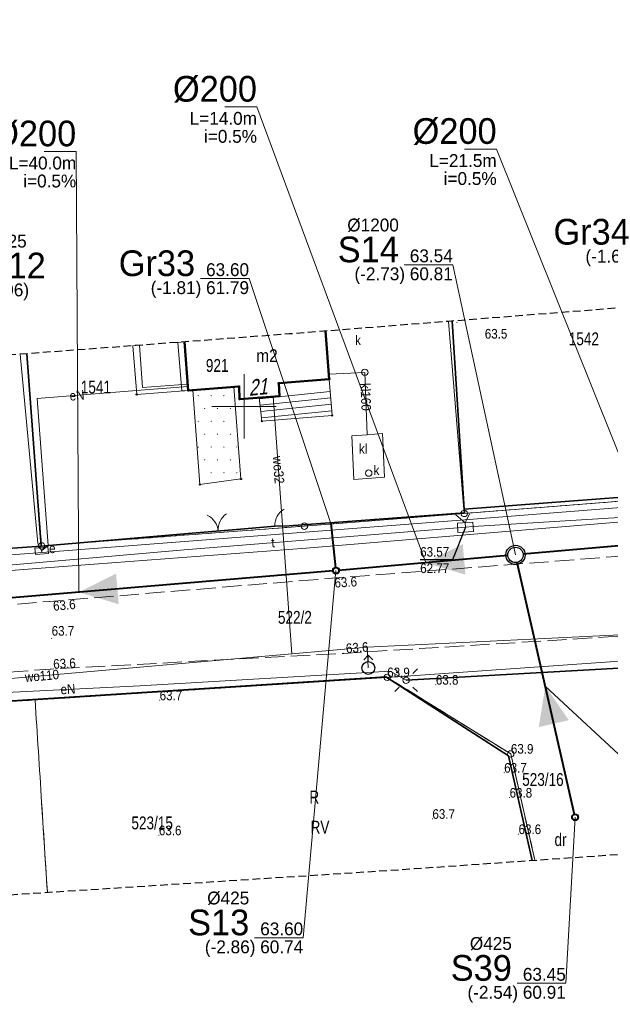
# Model space of a CAD drawing. Header units: metres. Extents: x 6473643 to 6474152, y 5887143 to 5887462.
# Tile 31 of 35: x 6473983 to 6474029, y 5887303 to 5887380. Entities that reach past the tile are written whole.
import ezdxf
from ezdxf.enums import TextEntityAlignment as Align

# ---------------------------------------------------------------- set-up
doc = ezdxf.new("R2010")
doc.units = ezdxf.units.M
doc.header["$MEASUREMENT"] = 0
for name, pattern in [('0.5_0.5', [1, 0.5, -0.5]), ('1.5_0.5', [2, 1.5, -0.5]), ('2', [0.9, 0.6, -0.3]), ('219-500', [0]), ('otob_500', [0]), ('otof_500', [0])]:
    doc.linetypes.add(name, pattern=pattern)
doc.layers.get('0').update_dxf_attribs({"color": 2, "linetype": 'CONTINUOUS', "lineweight": 5})
for name, color, linetype in [('202-punkt graniczny', 7, 'CONTINUOUS'), ('209-oznaczenie konturu klasyfikacyjnego', 7, 'CONTINUOUS'), ('210-oznaczenie konturu użytku gruntowego', 7, 'CONTINUOUS'), ('211-numer działki ewidencyjnej', 7, 'CONTINUOUS'), ('217-kontur klasyfikacyjny', 7, 'CONTINUOUS'), ('218-kontur użytku gruntowego', 7, 'CONTINUOUS'), ('219-działka ewidencyjna', 7, 'CONTINUOUS'), ('238-Punkt adresowy budynku', 7, 'CONTINUOUS'), ('312-budynek ewidencyjny', 7, 'CONTINUOUS'), ('312-oznaczenie budynku ewidencyjnego', 7, 'CONTINUOUS'), ('312-oznaczenie budynku ewidencyjnego-Atr117', 7, 'CONTINUOUS'), ('352-schody', 7, 'CONTINUOUS'), ('brama', 7, 'CONTINUOUS'), ('furtka', 7, 'CONTINUOUS'), ('hydrant', 7, 'CONTINUOUS'), ('jezdnia', 7, 'CONTINUOUS'), ('komora podziemna', 7, 'CONTINUOUS'), ('latarnia', 7, 'CONTINUOUS'), ('obudowa ochronna przewodu', 7, 'CONTINUOUS'), ('ogrodzenie trwałe', 7, 'CONTINUOUS'), ('osadnik  szambo', 7, 'CONTINUOUS'), ('osadnik  szambo-Atr17', 7, 'CONTINUOUS'), ('pikieta naturalna', 7, 'CONTINUOUS'), ('pikieta naturalna-Atr2', 7, 'CONTINUOUS'), ('przewód elektroenergetyczny podziemny', 7, 'CONTINUOUS'), ('przewód elektroenergetyczny podziemny-Atr1', 7, 'CONTINUOUS'), ('przewód gazowy', 7, 'CONTINUOUS'), ('przewód kanalizacyjny', 7, 'CONTINUOUS'), ('przewód kanalizacyjny-Atr1', 7, 'CONTINUOUS'), ('przewód telekomunikacyjny podziemny', 7, 'CONTINUOUS'), ('przewód telekomunikacyjny podziemny-Atr1', 7, 'CONTINUOUS'), ('przewód wodociągowy', 7, 'CONTINUOUS'), ('przewód wodociągowy-Atr1', 7, 'CONTINUOUS'), ('Punkt budynku', 7, 'CONTINUOUS'), ('rzedna', 7, 'CONTINUOUS'), ('rzedna-Atr2', 7, 'CONTINUOUS'), ('rzedna-Atr3', 7, 'CONTINUOUS'), ('SJ_16_Liczby', 7, 'CONTINUOUS'), ('SJ_27_Wymiary', 7, 'CONTINUOUS'), ('SJ_5_Węzły_1', 7, 'CONTINUOUS'), ('studnia kanalizacyjna', 7, 'CONTINUOUS'), ('studnia kanalizacyjna-Atr17', 7, 'CONTINUOUS'), ('szafa elektroenergetyczna lub kontener', 7, 'CONTINUOUS'), ('szafa elektroenergetyczna lub kontener-Atr17', 7, 'CONTINUOUS'), ('taras', 7, 'CONTINUOUS'), ('wjazd do podziemia', 7, 'CONTINUOUS'), ('Wstawianie ramki sekcyjnej z opisem', 7, 'CONTINUOUS'), ('Zakres', 7, 'CONTINUOUS')]:
    doc.layers.add(name, color=color, linetype=linetype)
for name, color, linetype, lineweight in [('SJ_19_Opis_Pz_1', 7, 'CONTINUOUS', 20), ('SJ_26_Teksty', 7, 'CONTINUOUS', 20), ('SJ_28_Linie_odn', 7, 'CONTINUOUS', 20), ('SJ_8_KS_GRAWITA_1', 34, 'CONTINUOUS', 40), ('SJ_8_KS_PRZYŁĄCZA', 40, 'CONTINUOUS', 40)]:
    doc.layers.add(name, color=color, linetype=linetype, lineweight=lineweight)
doc.styles.add('OPISOWY', font='GOTHIC.TTF')
doc.styles.get("Standard").update_dxf_attribs({"font": 'Working1250', "width": 0.75})
doc.linetypes.add('902-500', pattern='A,3.75,0,[1,ksztalty.shx,S=0.5,R=0,X=0,Y=0],3.75', length=7.5)

# ---------------------------------------------------------------- blocks, each defined once
blk = doc.blocks.new('PW02')
at = {"linetype": 'Continuous', "lineweight": 13}
h = blk.add_hatch(color=0, dxfattribs=at)
edge = h.paths.add_edge_path()
edge.add_arc((0, 0), 0.045, 0, 360)
blk = doc.blocks.new('PUNKTBUD')
at = {"color": 0}
blk.add_circle((0, 0), 0.045, dxfattribs=at)
blk = doc.blocks.new('202')
at = {"color": 0, "linetype": 'Continuous', "lineweight": 0}
blk.add_circle((0, 0), 0.25, dxfattribs=at)
blk = doc.blocks.new('PW01')
at = {"linetype": 'Continuous', "lineweight": 13}
h = blk.add_hatch(color=0, dxfattribs=at)
edge = h.paths.add_edge_path()
edge.add_arc((0, 0), 0.045, 0, 360)
blk = doc.blocks.new('US18')
at = {"color": 0, "linetype": 'Continuous', "lineweight": 13}
for p, q in [((-0.5, -0.25), (-0.5, 0.25)), ((-0.5, 0.25), (0.5, 0.25)), ((0.5, -0.25), (0.5, 0.25)), ((-0.5, -0.25), (0.5, -0.25))]:
    blk.add_line(p, q, dxfattribs=at)
blk = doc.blocks.new('OK02')
at = {"color": 0, "linetype": 'Continuous', "lineweight": 0}
for centre, start, end in [((-1.5, 0), 0, 60), ((1.5, 0), 120, 180)]:
    blk.add_arc(centre, 1.5, start, end, dxfattribs=at)
blk = doc.blocks.new('OK04')
at = {"color": 0, "linetype": 'Continuous', "lineweight": 0}
blk.add_arc((1.5, 0.001), 1.5, 120, 180, dxfattribs=at)
blk = doc.blocks.new('US15')
at = {"color": 0, "linetype": 'Continuous', "lineweight": 13}
blk.add_circle((0, 0), 0.25, dxfattribs=at)
blk = doc.blocks.new('SUWH')
at = {"color": 0, "linetype": 'Continuous'}
for p in [(-0.354, 0.646), (0, 0.5), (0.354, 0.646)]:
    blk.add_line(p, (0, 1), dxfattribs=at)
blk.add_circle((0, 0), 0.5, dxfattribs=at)
blk = doc.blocks.new('SM01')
at = {"color": 0, "linetype": 'Continuous', "lineweight": 13}
for p, q in [((-0.53, 0.531), (-0.883, 0.884)), ((0.531, 0.531), (0.884, 0.884)), ((-0.53, -0.53), (-0.883, -0.883)), ((0.531, -0.53), (0.884, -0.883))]:
    blk.add_line(p, q, dxfattribs=at)
blk.add_circle((0, 0), 0.25, dxfattribs=at)

msp = doc.modelspace()

# ---------------------------------------------------------------- linework, layer by layer
at = {"layer": '217-kontur klasyfikacyjny', "color": 3, "linetype": '1.5_0.5', "lineweight": 18, "flags": 128}
for points in [[(6474011.15, 5887328.91), (6473983.73, 5887327.15)], [(6474020.77, 5887322.95), (6474011.15, 5887328.91)], [(6473983.73, 5887327.15), (6473984.686, 5887312.18)], [(6474022.652, 5887314.679), (6474020.77, 5887322.95)]]:
    msp.add_lwpolyline(points, dxfattribs=at)
at = {"layer": '218-kontur użytku gruntowego', "color": 3, "linetype": '0.5_0.5', "lineweight": 18, "flags": 128}
for points in [[(6473984.24, 5887339.14), (6473983.066, 5887354.097)], [(6473983.066, 5887354.097), (6473984.24, 5887339.14)], [(6474017.15, 5887341.67), (6474050.05, 5887344.26)], [(6474050.05, 5887344.26), (6474017.15, 5887341.67)], [(6474004.7, 5887340.68), (6474017.15, 5887341.67)], [(6474017.15, 5887341.67), (6474004.7, 5887340.68)], [(6473984.24, 5887339.14), (6474004.7, 5887340.68)], [(6474004.7, 5887340.68), (6473984.24, 5887339.14)], [(6473952.34, 5887336.73), (6473984.24, 5887339.14)], [(6473984.24, 5887339.14), (6473952.34, 5887336.73)], [(6474011.15, 5887328.91), (6473983.73, 5887327.15)], [(6473983.73, 5887327.15), (6474011.15, 5887328.91)], [(6474020.77, 5887322.95), (6474011.15, 5887328.91)], [(6474011.15, 5887328.91), (6474020.77, 5887322.95)], [(6473983.73, 5887327.15), (6473951.79, 5887325.1)], [(6473951.79, 5887325.1), (6473983.73, 5887327.15)], [(6473984.686, 5887312.18), (6473983.73, 5887327.15)], [(6473983.73, 5887327.15), (6473984.686, 5887312.18)], [(6474022.652, 5887314.679), (6474020.77, 5887322.95)], [(6474020.77, 5887322.95), (6474022.652, 5887314.679)]]:
    msp.add_lwpolyline(points, dxfattribs=at)
at = {"layer": '219-działka ewidencyjna', "color": 7, "linetype": '219-500', "lineweight": 18, "flags": 128}
for points in [[(6474017.15, 5887341.67), (6474015.932, 5887356.618)], [(6473984.24, 5887339.14), (6473983.066, 5887354.097)], [(6474017.15, 5887341.67), (6474050.05, 5887344.26)], [(6474004.7, 5887340.68), (6474017.15, 5887341.67)], [(6474004.7, 5887340.68), (6473984.24, 5887339.14)], [(6473984.24, 5887339.14), (6473952.34, 5887336.73)], [(6474032.96, 5887330.43), (6474011.15, 5887328.91)], [(6474011.15, 5887328.91), (6473951.79, 5887325.1)], [(6474011.15, 5887328.91), (6474020.77, 5887322.95)], [(6474022.652, 5887314.679), (6474020.77, 5887322.95)]]:
    msp.add_lwpolyline(points, dxfattribs=at)
at = {"layer": '312-budynek ewidencyjny', "color": 7, "linetype": 'Continuous', "lineweight": 50, "flags": 128}
for points in [[(6474006.342, 5887355.861), (6474006.64, 5887352.13)], [(6473995.65, 5887351.24), (6473995.353, 5887355.023)], [(6474006.64, 5887352.13), (6474002.7, 5887351.81)], [(6474002.7, 5887351.81), (6474002.75, 5887350.81)], [(6473999.61, 5887351.56), (6473995.65, 5887351.24)], [(6473999.65, 5887350.57), (6473999.61, 5887351.56)], [(6474002.75, 5887350.81), (6473999.65, 5887350.57)]]:
    msp.add_lwpolyline(points, dxfattribs=at)
at = {"layer": '352-schody', "color": 7, "linetype": 'Continuous', "lineweight": 18, "flags": 128}
msp.add_lwpolyline([(6474001.19, 5887350.69), (6474002.75, 5887350.81), (6474002.7, 5887351.81), (6474006.64, 5887352.13), (6474006.87, 5887349.29), (6474001.38, 5887348.85)], close=True, dxfattribs=at)
msp.add_lwpolyline([(6474001.19, 5887350.69), (6474002.75, 5887350.81), (6474002.7, 5887351.81), (6474006.64, 5887352.13), (6474006.87, 5887349.29), (6474001.38, 5887348.85)], close=True, dxfattribs=at)
for points in [[(6474006.719, 5887351.161), (6474001.2, 5887350.591)], [(6474006.759, 5887350.662), (6474001.252, 5887350.093)], [(6474006.799, 5887350.164), (6474001.303, 5887349.596)], [(6474006.84, 5887349.665), (6474001.354, 5887349.099)]]:
    msp.add_lwpolyline(points, dxfattribs=at)
at = {"layer": 'brama', "color": 7, "linetype": 'otob_500', "lineweight": 18, "flags": 128}
msp.add_lwpolyline([(6473995.95, 5887340.13), (6474000.03, 5887340.46)], dxfattribs=at)
at = {"layer": 'furtka', "color": 7, "linetype": 'otof_500', "lineweight": 18, "flags": 128}
msp.add_lwpolyline([(6474002.4, 5887340.69), (6474003.51, 5887340.71)], dxfattribs=at)
at = {"layer": 'jezdnia', "color": 7, "linetype": '1.5_0.5', "lineweight": 18, "flags": 128}
msp.add_lwpolyline([(6473796.48, 5887317.98), (6473796.89, 5887313.95), (6473779.68, 5887310.45), (6473779.77, 5887309.16), (6473806.66, 5887313.71), (6473832.89, 5887317.8), (6473864.02, 5887321.27), (6473904.53, 5887324.33), (6473928.18, 5887325.77), (6473950.3, 5887326.96), (6473984.93, 5887329.56), (6474007.77, 5887330.78), (6474030.98, 5887332.22), (6474030.08, 5887338.4), (6474006.87, 5887336.63), (6473984.87, 5887334.82), (6473949.95, 5887332.02), (6473927.93, 5887330.99), (6473907.04, 5887329.82), (6473904.44, 5887329.67), (6473888.36, 5887328.43), (6473885.84, 5887328.17), (6473863.78, 5887325.93), (6473832.45, 5887322.41), (6473805.67, 5887319.05)], close=True, dxfattribs=at)
at = {"layer": 'komora podziemna', "color": 30, "linetype": 'Continuous', "lineweight": 18, "flags": 128}
msp.add_lwpolyline([(6474017.82, 5887340.98), (6474017.86, 5887340.26), (6474016.66, 5887340.19), (6474016.62, 5887340.91)], close=True, dxfattribs=at)
at = {"layer": 'obudowa ochronna przewodu', "color": 7, "linetype": 'Continuous', "lineweight": 35, "flags": 128}
msp.add_lwpolyline([(6474031.93, 5887329.78), (6474012.62, 5887328.68)], dxfattribs=at)
at = {"layer": 'ogrodzenie trwałe', "color": 7, "linetype": '902-500', "lineweight": 35, "flags": 128}
for points in [[(6474016.218, 5887356.64), (6474017.14, 5887341.99), (6474017.16, 5887341.72)], [(6473983.098, 5887354.099), (6473984.19, 5887339.13)], [(6474038.06, 5887343.59), (6474029.46, 5887342.94), (6474017.14, 5887341.99)], [(6474017.16, 5887341.72), (6474003.51, 5887340.71), (6474002.4, 5887340.69), (6474000.03, 5887340.46), (6473995.95, 5887340.13), (6473984.19, 5887339.13)], [(6473981.25, 5887338.91), (6473984.19, 5887339.13)], [(6473981.25, 5887338.91), (6473984.19, 5887339.13)], [(6474022.445, 5887314.665), (6474020.59, 5887322.81), (6474011.04, 5887328.94), (6473968.98, 5887326.24), (6473967.76, 5887326.19), (6473964.08, 5887325.93), (6473960.28, 5887325.7), (6473953.09, 5887325.23), (6473951.73, 5887325.15), (6473951.19, 5887324.09), (6473946.91, 5887317.33), (6473948.979, 5887309.885)]]:
    msp.add_lwpolyline(points, dxfattribs=at)
at = {"layer": 'osadnik  szambo', "color": 34, "linetype": 'Continuous', "lineweight": 18, "flags": 128}
msp.add_lwpolyline([(6474008.4, 5887347.71), (6474009.6, 5887347.8), (6474010.79, 5887347.9), (6474010.94, 5887344.5), (6474008.55, 5887344.31)], close=True, dxfattribs=at)
at = {"layer": 'przewód elektroenergetyczny podziemny', "color": 1, "linetype": 'Continuous', "lineweight": 18, "flags": 128}
for points in [[(6473984.24, 5887338.76), (6473983.94, 5887339.35), (6473982.561, 5887354.058)], [(6473995.63, 5887351.54), (6473991.62, 5887351.23), (6473983.9, 5887350.62), (6473984.74, 5887339.17), (6473984.24, 5887338.76)], [(6473959.66, 5887336.78), (6473984.28, 5887338.64), (6474017.19, 5887341.17), (6474050.09, 5887343.76), (6474065.49, 5887344.93)], [(6473984.28, 5887338.64), (6473984.24, 5887338.76)], [(6474068.04, 5887333.89), (6474067.84, 5887333.73), (6474050.15, 5887332.21), (6474033.05, 5887330.86), (6474031.93, 5887329.78), (6474012.79, 5887328.7), (6474012.62, 5887328.68), (6474011.38, 5887329.4), (6473991.89, 5887328.26), (6473969.5, 5887327.14)]]:
    msp.add_lwpolyline(points, dxfattribs=at)
at = {"layer": 'przewód gazowy', "color": 40, "linetype": 'Continuous', "lineweight": 18, "flags": 128}
msp.add_lwpolyline([(6474096.65, 5887346.62), (6474081.89, 5887345.23), (6474077.63, 5887344.83), (6474067.23, 5887344.11), (6474062.15, 5887343.68), (6474059.03, 5887343.45), (6474048.32, 5887342.59), (6474040.31, 5887341.93), (6474021.33, 5887340.35), (6474004.83, 5887338.97), (6473984.21, 5887337.4), (6473964.97, 5887335.92)], dxfattribs=at)
at = {"layer": 'przewód kanalizacyjny', "color": 34, "linetype": 'Continuous', "lineweight": 18, "flags": 128}
msp.add_lwpolyline([(6474006.61, 5887352.52), (6474009.41, 5887352.65), (6474009.6, 5887347.8)], dxfattribs=at)
at = {"layer": 'przewód telekomunikacyjny podziemny', "color": 30, "linetype": 'Continuous', "lineweight": 18, "flags": 128}
for points in [[(6474017.24, 5887340.59), (6474017.85, 5887340.64), (6474035.99, 5887341.78), (6474037, 5887331.79)], [(6474017.22, 5887340.93), (6474016.5, 5887341.57)], [(6474017.22, 5887340.93), (6474017.57, 5887341.65)], [(6473956.22, 5887335.84), (6473956.82, 5887335.9), (6473979.88, 5887337.5), (6473995.34, 5887338.84), (6474016.63, 5887340.55), (6474017.24, 5887340.59)], [(6474017.24, 5887340.59), (6474017.22, 5887340.93)]]:
    msp.add_lwpolyline(points, dxfattribs=at)
at = {"layer": 'przewód wodociągowy', "color": 5, "linetype": 'Continuous', "lineweight": 18, "flags": 128}
for points in [[(6474002.28, 5887350.77), (6474003.73, 5887330.74)], [(6473894.99, 5887322.95), (6473895.45, 5887322.98), (6473912.47, 5887324.07), (6473957.87, 5887327.18), (6473965.86, 5887327.43), (6474003.73, 5887330.74), (6474009.58, 5887331.25), (6474041.52, 5887332.81), (6474064.41, 5887334.75), (6474069.77, 5887335.05), (6474083.22, 5887336.49), (6474119.44, 5887340.74)], [(6474009.58, 5887331.25), (6474009.68, 5887329.64)]]:
    msp.add_lwpolyline(points, dxfattribs=at)
at = {"layer": 'rzedna-Atr2', "color": 7, "flags": 128}
msp.add_lwpolyline([(6474017.24, 5887340.59), (6474016.23, 5887338.07), (6474013.719, 5887338.07)], dxfattribs=at)
at = {"layer": 'SJ_26_Teksty'}
for p, q in [((6474001.008, 5887373.322), (6473998.508, 5887373.322)), ((6474014.149, 5887337.831), (6474001.008, 5887373.322)), ((6473986.933, 5887369.845), (6473984.433, 5887369.845)), ((6473987.148, 5887335.543), (6473986.933, 5887369.845)), ((6474019.673, 5887370.036), (6474017.173, 5887370.036)), ((6474031.936, 5887339.402), (6474019.673, 5887370.036)), ((6474023.46, 5887328.233), (6474043.356, 5887309.734))]:
    msp.add_line(p, q, dxfattribs=at)
at = {"layer": 'SJ_28_Linie_odn'}
for points in [[(6474021.139, 5887338.442), (6474016.257, 5887361.02), (6474012.477, 5887361.02)], [(6474006.769, 5887340.884), (6474000.391, 5887359.945), (6473996.611, 5887359.945)], [(6474007.158, 5887337.22), (6474004.607, 5887308.634), (6474000.827, 5887308.634)], [(6474025.781, 5887318.024), (6474025.058, 5887305.094), (6474021.278, 5887305.094)]]:
    msp.add_lwpolyline(points, dxfattribs=at)
at = {"layer": 'SJ_5_Węzły_1'}
for centre, radius in [((6474021.139, 5887338.442), 0.75), ((6474021.139, 5887338.442), 0.6), ((6474007.158, 5887337.22), 0.266), ((6474007.158, 5887337.22), 0.212), ((6474025.781, 5887318.024), 0.266), ((6474025.781, 5887318.024), 0.212)]:
    msp.add_circle(centre, radius, dxfattribs=at)
at = {"layer": 'SJ_8_KS_GRAWITA_1'}
for p, q in [((6474042.521, 5887340.344), (6474021.737, 5887338.495)), ((6474020.541, 5887338.39), (6474007.37, 5887337.238)), ((6474006.946, 5887337.202), (6473967.35, 5887333.884)), ((6474025.734, 5887318.231), (6474021.272, 5887337.857))]:
    msp.add_line(p, q, dxfattribs=at)
for points in [[(6474014.149, 5887337.831, 0, 2.4, 0), (6474017.137, 5887338.092, 0, 2.4, 0)], [(6473987.148, 5887335.543, 0, 2.4, 0), (6473990.138, 5887335.793, 0, 2.4, 0)], [(6474023.46, 5887328.233, 0, 2.4, 0), (6474024.125, 5887325.308, 0, 2.4, 0)]]:
    msp.add_lwpolyline(points, format="xyseb", dxfattribs=at)
at = {"layer": 'SJ_8_KS_PRZYŁĄCZA'}
msp.add_line((6474006.769, 5887340.884), (6474007.136, 5887337.431), dxfattribs=at)
at = {"layer": 'taras', "color": 0, "lineweight": 18}
for p, q in [((6473991.353, 5887354.721), (6473991.602, 5887354.74)), ((6473991.852, 5887354.759), (6473991.602, 5887354.74)), ((6473992.101, 5887351.467), (6473991.852, 5887354.759)), ((6473994.855, 5887354.984), (6473995.104, 5887355.004)), ((6473994.855, 5887354.984), (6473995.152, 5887351.201)), ((6473995.353, 5887355.023), (6473995.104, 5887355.004)), ((6473995.353, 5887355.023), (6473995.65, 5887351.24)), ((6473991.64, 5887350.93), (6473991.353, 5887354.721)), ((6473995.611, 5887351.739), (6473992.101, 5887351.467)), ((6473995.611, 5887351.739), (6473995.631, 5887351.489)), ((6473995.65, 5887351.24), (6473991.64, 5887350.93)), ((6473995.152, 5887351.201), (6473995.401, 5887351.221)), ((6473995.65, 5887351.24), (6473995.401, 5887351.221)), ((6473995.65, 5887351.24), (6473995.631, 5887351.489))]:
    msp.add_line(p, q, dxfattribs=at)
at = {"layer": 'wjazd do podziemia', "color": 7, "linetype": 'Continuous', "lineweight": 18, "flags": 128}
msp.add_lwpolyline([(6473996.56, 5887343.92), (6473996.02, 5887351.27), (6473999.21, 5887351.53), (6473999.76, 5887344.35)], close=True, dxfattribs=at)
at = {"layer": 'Wstawianie ramki sekcyjnej z opisem', "color": 7, "linetype": 'Continuous', "lineweight": 13, "flags": 128}
for points in [[(6474000, 5887347.5), (6474000, 5887352.5)], [(6473997.5, 5887350), (6474002.5, 5887350)]]:
    msp.add_lwpolyline(points, dxfattribs=at)
at = {"layer": 'Zakres', "color": 5, "linetype": '2', "lineweight": 25, "flags": 128}
msp.add_lwpolyline([(6473676.81, 5887213.41), (6473667.74, 5887202.78), (6473659.01, 5887210.45), (6473646.22, 5887197.22), (6473711.04, 5887142.9), (6473724.09, 5887158.77), (6473713.27, 5887167.89), (6473715.19, 5887174.47), (6473715.74, 5887184.78), (6473715.02, 5887190.22), (6473713.69, 5887194.31), (6473713.69, 5887194.33), (6473711.51, 5887200.99), (6473711.05, 5887203.97), (6473710.6, 5887215.32), (6473712.4, 5887257.5), (6473712.5, 5887259.36), (6473715.25, 5887262.64), (6473716.97, 5887268.72), (6473717.54, 5887277.85), (6473718.7, 5887278.96), (6473734.03, 5887282.03), (6473761.49, 5887287.53), (6473786, 5887292.44), (6473816.32, 5887298.52), (6473820.72, 5887299.06), (6473856.75, 5887303.47), (6473865.02, 5887304.48), (6473879.04, 5887305.39), (6473905.86, 5887307.1), (6473929.16, 5887308.6), (6473952.76, 5887310.13), (6474012.11, 5887313.94), (6474012.19, 5887313.95), (6474034, 5887315.47), (6474034.15, 5887315.48), (6474067.2, 5887318.1), (6474070.83, 5887312.27), (6474109.78, 5887315.84), (6474119.74, 5887323.71), (6474125.77, 5887325.76), (6474130.41, 5887330.13), (6474132.82, 5887336.03), (6474132.55, 5887342.4), (6474129.75, 5887353.12), (6474127.58, 5887357.86), (6474123.91, 5887361.57), (6474119.19, 5887363.8), (6474113.99, 5887364.28), (6474112.58, 5887364.16), (6474098.55, 5887363.03), (6474089.61, 5887362.31), (6474048.91, 5887359.22), (6474048.87, 5887359.21), (6474015.96, 5887356.62), (6474003.54, 5887355.64), (6473983.11, 5887354.1), (6473951.21, 5887351.69), (6473913.79, 5887348.86), (6473912.21, 5887362.74), (6473912.21, 5887362.79), (6473909.47, 5887386.25), (6473908.51, 5887394.39), (6473921.49, 5887396.5), (6473947.61, 5887400.73), (6473971.66, 5887401.95), (6473989.34, 5887403.75), (6473994.99, 5887406.17), (6473999.9, 5887409.71), (6474003.01, 5887414.9), (6474003.81, 5887420.89), (6474002.18, 5887426.72), (6473998.38, 5887431.43), (6473993.03, 5887434.25), (6473960.42, 5887443.72), (6473954.98, 5887444.27), (6473941.62, 5887443.14), (6473941.16, 5887443.09), (6473938.74, 5887442.81), (6473932.71, 5887440.75), (6473928.97, 5887437.22), (6473827.76, 5887420.81), (6473827.74, 5887420.8), (6473818.01, 5887419.22), (6473821.59, 5887430.98), (6473827.8, 5887454.06), (6473804.74, 5887461.63), (6473793.55, 5887426.22), (6473796.12, 5887415.68), (6473722.82, 5887403.78), (6473688.63, 5887399.87), (6473687.59, 5887392.13), (6473687.54, 5887391.78), (6473687.03, 5887387.21), (6473674.53, 5887374.58), (6473675.94, 5887343.54), (6473681.38, 5887331.77), (6473680.33, 5887310.02), (6473679.31, 5887290.85), (6473677.82, 5887267.61), (6473677.79, 5887266.94), (6473677.55, 5887254.53), (6473677.46, 5887250.52), (6473677.46, 5887250.48), (6473677.12, 5887232.81), (6473677.12, 5887232.77), (6473676.91, 5887220.36), (6473676.91, 5887220.34), (6473676.81, 5887213.91)], close=True, dxfattribs=at)

# ---------------------------------------------------------------- block references
at = {"layer": '202-punkt graniczny', "color": 7, "linetype": 'Continuous', "lineweight": 18}
for p in [(6474017.15, 5887341.67), (6474004.7, 5887340.68), (6473984.24, 5887339.14), (6474011.15, 5887328.91), (6474020.77, 5887322.95)]:
    msp.add_blockref('202', p, dxfattribs=at)
at = {"layer": 'brama', "color": 7, "linetype": 'Continuous', "lineweight": 18, "rotation": 4.624}
msp.add_blockref('OK02', (6473997.99, 5887340.295), dxfattribs=at)
at = {"layer": 'furtka', "color": 7, "linetype": 'Continuous', "lineweight": 18, "rotation": 1.032}
msp.add_blockref('OK04', (6474002.4, 5887340.69), dxfattribs=at)
at = {"layer": 'hydrant', "color": 5, "linetype": 'Continuous', "lineweight": 18}
msp.add_blockref('SUWH', (6474009.68, 5887329.64), dxfattribs=at)
at = {"layer": 'latarnia', "color": 7, "linetype": 'Continuous', "lineweight": 18}
msp.add_blockref('SM01', (6474012.62, 5887328.68), dxfattribs=at)
at = {"layer": 'pikieta naturalna', "color": 7, "linetype": 'Continuous', "lineweight": 13}
for p in [(6474016.58, 5887356.54), (6474006.87, 5887336.63), (6473984.87, 5887334.82), (6473985.02, 5887331.93), (6473985.02, 5887331.93), (6474007.77, 5887330.78), (6473984.93, 5887329.56), (6474011.15, 5887328.92), (6474014.94, 5887328.34), (6473993.43, 5887327.13), (6474020.78, 5887322.97), (6474020.26, 5887321.49), (6474020.68, 5887319.55), (6474014.67, 5887317.9), (6473993.37, 5887316.62), (6474021.38, 5887316.71)]:
    msp.add_blockref('PW01', p, dxfattribs=at)
at = {"layer": 'Punkt budynku', "color": 5, "linetype": 'Continuous', "lineweight": 18}
for p in [(6474002.7, 5887351.81), (6474006.64, 5887352.13), (6473991.64, 5887350.93), (6473995.65, 5887351.24), (6473996.02, 5887351.27), (6473999.21, 5887351.53), (6473999.61, 5887351.56), (6473999.65, 5887350.57), (6474001.19, 5887350.69), (6474002.75, 5887350.81), (6474001.38, 5887348.85), (6474006.87, 5887349.29), (6473999.76, 5887344.35), (6473996.56, 5887343.92)]:
    msp.add_blockref('PUNKTBUD', p, dxfattribs=at)
at = {"layer": 'rzedna', "color": 7, "linetype": 'Continuous', "lineweight": 18}
msp.add_blockref('PW01', (6474017.24, 5887340.59), dxfattribs=at)
at = {"layer": 'studnia kanalizacyjna', "color": 34, "linetype": 'Continuous', "lineweight": 18}
for p in [(6474009.41, 5887352.65), (6474009.71, 5887344.81)]:
    msp.add_blockref('US15', p, dxfattribs=at)
at = {"layer": 'szafa elektroenergetyczna lub kontener', "color": 1, "linetype": 'Continuous', "lineweight": 18, "rotation": 5.629999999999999}
msp.add_blockref('US18', (6473984.24, 5887338.76), dxfattribs=at)
at = {"layer": 'wjazd do podziemia', "color": 7, "linetype": 'Continuous', "lineweight": 18}
for p in [(6473996.438, 5887350.838), (6473997.438, 5887350.838), (6473998.438, 5887350.838), (6473996.938, 5887349.838), (6473997.938, 5887349.838), (6473998.938, 5887349.838), (6473996.438, 5887348.838), (6473997.438, 5887348.838), (6473998.438, 5887348.838), (6473996.938, 5887347.838), (6473997.938, 5887347.838), (6473998.938, 5887347.838), (6473996.438, 5887346.838), (6473997.438, 5887346.838), (6473998.438, 5887346.838), (6473999.438, 5887346.838), (6473996.938, 5887345.838), (6473997.938, 5887345.838), (6473998.938, 5887345.838), (6473997.438, 5887344.838), (6473998.438, 5887344.838), (6473999.438, 5887344.838)]:
    msp.add_blockref('PW02', p, dxfattribs=at)

# ---------------------------------------------------------------- texts
at = {"layer": '209-oznaczenie konturu klasyfikacyjnego', "color": 3, "linetype": 'Continuous', "lineweight": 18, "width": 0.79}
msp.add_text('RV', height=1, dxfattribs=at).set_placement((6474005.18, 5887316.75))
at = {"layer": '210-oznaczenie konturu użytku gruntowego', "color": 3, "linetype": 'Continuous', "lineweight": 18, "width": 0.79}
for s, p in [('R', (6474005.09, 5887319.09)), ('dr', (6474024.18, 5887315.78))]:
    msp.add_text(s, height=1, dxfattribs=at).set_placement(p)
at = {"layer": '211-numer działki ewidencyjnej', "color": 7, "linetype": 'Continuous', "lineweight": 18, "width": 0.79}
for s, p in [('1542', (6474025.29, 5887354.76)), ('1541', (6473987.29, 5887351.01)), ('522/2', (6474002.64, 5887333.08)), ('523/16', (6474021.66, 5887320.46)), ('523/15', (6473991.23, 5887317.08))]:
    msp.add_text(s, height=1, dxfattribs=at).set_placement(p)
at = {"layer": '238-Punkt adresowy budynku', "color": 7, "linetype": 'Continuous', "lineweight": 25, "oblique": 15, "width": 0.79}
msp.add_text('21', height=1.25, rotation=5.358, dxfattribs=at).set_placement((6474001.13, 5887350.89), align=Align.CENTER)
at = {"layer": '312-oznaczenie budynku ewidencyjnego', "color": 7, "linetype": 'Continuous', "lineweight": 18, "width": 0.79}
msp.add_text('921', height=1, dxfattribs=at).set_placement((6473997.03, 5887352.69))
at = {"layer": '312-oznaczenie budynku ewidencyjnego-Atr117', "color": 7, "width": 0.9}
msp.add_text('m2', height=1, dxfattribs=at).set_placement((6474000.95, 5887353.45))
at = {"layer": 'osadnik  szambo-Atr17', "color": 34, "width": 0.9}
msp.add_text('kl', height=0.75, dxfattribs=at).set_placement((6474008.95, 5887346.33))
at = {"layer": 'pikieta naturalna-Atr2', "color": 7, "width": 0.9}
for s, p in [('63.5', (6474018.75, 5887355.28)), ('63.9', (6474011.15, 5887328.92)), ('63.8', (6474014.94, 5887328.34)), ('63.7', (6473993.43, 5887327.13)), ('63.9', (6474020.78, 5887322.97)), ('63.7', (6474020.26, 5887321.49)), ('63.8', (6474020.68, 5887319.55)), ('63.7', (6474014.67, 5887317.9)), ('63.6', (6473993.37, 5887316.62)), ('63.6', (6474021.38, 5887316.71))]:
    msp.add_text(s, height=0.75, dxfattribs=at).set_placement(p)
for rotation, p in [(3.443, (6474007.02, 5887336.64)), (4.703, (6473985.1, 5887334.84))]:
    msp.add_text('63.6', height=0.75, rotation=rotation, dxfattribs=at).set_placement(p, align=Align.TOP_LEFT)
msp.add_text('63.7', height=0.75, dxfattribs=at).set_placement((6473985.02, 5887331.93), align=Align.BOTTOM_LEFT)
msp.add_text('63.7', height=0.75, dxfattribs=at).set_placement((6473985.02, 5887331.93), align=Align.BOTTOM_LEFT)
for rotation, p in [(4.032, (6474007.96, 5887330.79)), (3.057, (6473985.16, 5887329.57))]:
    msp.add_text('63.6', height=0.75, rotation=rotation, dxfattribs=at).set_placement(p)
at = {"layer": 'przewód elektroenergetyczny podziemny-Atr1', "color": 1, "width": 0.9}
for rotation, p in [(4.518, (6473986.42, 5887350.82)), (3.657, (6473985.71, 5887327.96))]:
    msp.add_text('eN', height=0.75, rotation=rotation, dxfattribs=at).set_placement(p, align=Align.MIDDLE_LEFT)
at = {"layer": 'przewód kanalizacyjny-Atr1', "color": 34, "width": 0.9}
msp.add_text('kl160', height=0.75, rotation=272.243, dxfattribs=at).set_placement((6474009.44, 5887351.82), align=Align.MIDDLE_LEFT)
at = {"layer": 'przewód telekomunikacyjny podziemny-Atr1', "color": 30, "width": 0.9}
msp.add_text('t', height=0.75, rotation=4.592, dxfattribs=at).set_placement((6474002.13, 5887339.39), align=Align.MIDDLE_LEFT)
at = {"layer": 'przewód wodociągowy-Atr1', "color": 5, "width": 0.9}
for s, rotation, p in [('wo32', 274.14, (6474002.61, 5887346.14)), ('wo110', 4.995, (6473982.94, 5887328.92))]:
    msp.add_text(s, height=0.75, rotation=rotation, dxfattribs=at).set_placement(p, align=Align.MIDDLE_LEFT)
at = {"layer": 'rzedna-Atr2', "color": 7, "width": 0.9}
msp.add_text('63.57', height=0.75, dxfattribs=at).set_placement((6474013.719, 5887338.078), align=Align.BOTTOM_LEFT)
at = {"layer": 'rzedna-Atr3', "color": 7, "width": 0.9}
msp.add_text('62.77', height=0.75, dxfattribs=at).set_placement((6474013.719, 5887336.803), align=Align.BOTTOM_LEFT)
at = {"layer": 'SJ_16_Liczby', "style": 'OPISOWY'}
for s, p in [('L=14.0m', (6474001.008, 5887371.922)), ('i=0.5%', (6474001.008, 5887370.522)), ('L=40.0m', (6473986.933, 5887368.445)), ('L=21.5m', (6474019.673, 5887368.636)), ('i=0.5%', (6473986.933, 5887367.045)), ('i=0.5%', (6474019.673, 5887367.236))]:
    msp.add_text(s, height=1, dxfattribs=at).set_placement(p, align=Align.RIGHT)
at = {"layer": 'SJ_19_Opis_Pz_1', "style": 'OPISOWY'}
for s, height, p in [('%%C1200', 1, (6474012.057, 5887363.62)), ('Gr34', 2, (6474030.043, 5887362.595)), ('S14', 2, (6474012.057, 5887361.22)), ('Gr33', 2, (6473996.191, 5887360.145)), ('%%C425', 1, (6474000.407, 5887311.234)), ('S13', 2, (6474000.407, 5887308.834)), ('%%C425', 1, (6474020.858, 5887307.694)), ('S39', 2, (6474020.858, 5887305.294))]:
    msp.add_text(s, height=height, dxfattribs=at).set_placement(p, align=Align.RIGHT)
for s, height, p in [('%%C425', 1, (6473979.804, 5887362.368)), ('S12', 2, (6473979.804, 5887359.968))]:
    msp.add_text(s, height=height, dxfattribs=at).set_placement(p)
at = {"layer": 'SJ_26_Teksty', "style": 'OPISOWY'}
for s, p in [('63.54', (6474016.257, 5887361.22)), ('(-1.67) 61.97', (6474034.243, 5887361.195)), ('63.60', (6474000.391, 5887360.145)), ('(-2.73) 60.81', (6474016.257, 5887359.82)), ('(-1.81) 61.79', (6474000.391, 5887358.745)), ('63.60', (6474004.607, 5887308.834)), ('(-2.86) 60.74', (6474004.607, 5887307.434)), ('63.45', (6474025.058, 5887305.294)), ('(-2.54) 60.91', (6474025.058, 5887303.894))]:
    msp.add_text(s, height=1, dxfattribs=at).set_placement(p, align=Align.RIGHT)
msp.add_text('60.54 (-2.96)', height=1, dxfattribs=at).set_placement((6473975.604, 5887358.568))
at = {"layer": 'SJ_27_Wymiary', "style": 'OPISOWY'}
for p in [(6474001.008, 5887373.722), (6474019.673, 5887370.436), (6473986.933, 5887370.245)]:
    msp.add_text('%%C200', height=2, dxfattribs=at).set_placement(p, align=Align.RIGHT)
at = {"layer": 'studnia kanalizacyjna-Atr17', "color": 34, "width": 0.9}
for p in [(6474008.65, 5887354.78), (6474010.09, 5887344.66)]:
    msp.add_text('k', height=0.75, dxfattribs=at).set_placement(p)
at = {"layer": 'szafa elektroenergetyczna lub kontener-Atr17', "color": 1, "width": 0.9}
msp.add_text('e', height=0.75, dxfattribs=at).set_placement((6473984.82, 5887338.58))

doc.saveas('drawing.dxf')
